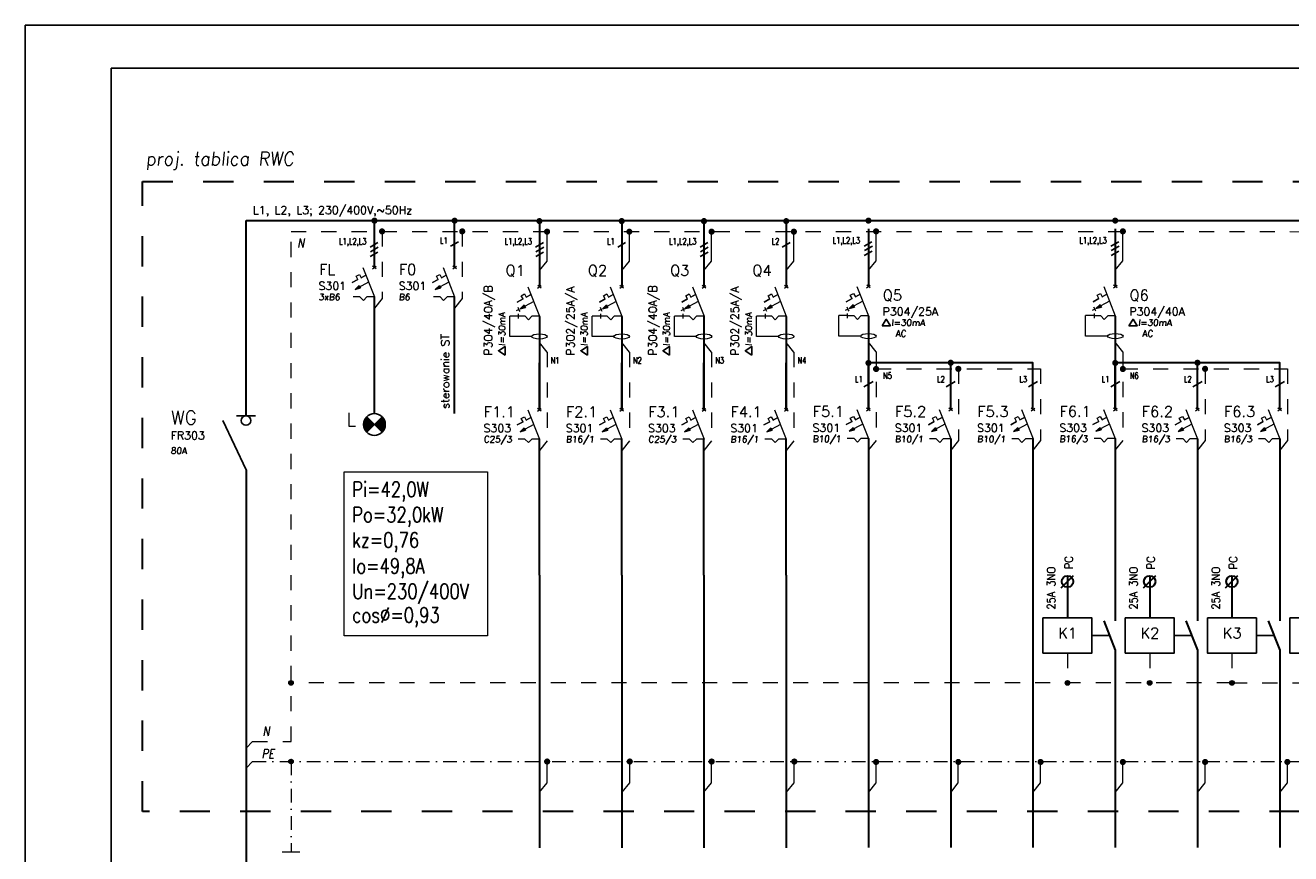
# Model space of a CAD drawing. Extents: x -558982 to 5119495, y -5290134 to 97908.
# Tile 169 of 256: x -491470 to -467875, y -15220 to 219. Entities that reach past the tile are written whole.
import ezdxf

# ---------------------------------------------------------------- set-up
doc = ezdxf.new("R2010")
doc.units = 0
doc.header["$MEASUREMENT"] = 0
doc.linetypes.add('DASHDOT', pattern=[25.4, 12.7, -6.35, 0, -6.35])
doc.linetypes.add('Dashed', pattern=[564.444447, 282.222223, -282.222223])
for name, color, linetype, lineweight in [('$ IE INSTALACJA ELEKTRYCZNA', 1, 'Continuous', 30), ('$ IE_APARATY ELEKTRYCZNE', 7, 'Continuous', 0), ('$ IE_OPISY', 7, 'Continuous', 25), ('$ IE_SCHEMAT', 7, 'Continuous', 0)]:
    doc.layers.add(name, color=color, linetype=linetype, lineweight=lineweight)
doc.layers.add('$ IE TABELA', color=7, linetype='Continuous')
doc.styles.add('R', font='romans.shx', dxfattribs={"width": 0.85})
doc.styles.add('ROMANS', font='romans.shx', dxfattribs={"width": 0.85})

# ---------------------------------------------------------------- blocks, each defined once
blk = doc.blocks.new('lampka sygnalizacyjna')
at = {"layer": '$ IE_APARATY ELEKTRYCZNE', "linetype": 'Continuous', "lineweight": 25}
for points in [[(5543993.8, 5925075.6), (5543979.5, 5925089.9, 0.198912), (5543973.5, 5925075.6, 0.198912), (5543979.5, 5925061.2)], [(5544008.2, 5925061.2, 0.198912), (5544014.1, 5925075.6, 0.198912), (5544008.2, 5925089.9), (5543993.8, 5925075.6)]]:
    blk.add_hatch(color=1, dxfattribs=at).paths.add_polyline_path(points)
at = {"layer": '$ IE_APARATY ELEKTRYCZNE', "color": 1, "linetype": 'Continuous', "lineweight": 25}
for p, q in [((5544008.2, 5925061.2), (5543979.5, 5925089.9)), ((5543979.5, 5925061.2), (5544008.2, 5925089.9))]:
    blk.add_line(p, q, dxfattribs=at)
blk.add_circle((5543993.8, 5925075.6), 20.3, dxfattribs=at)
blk = doc.blocks.new('rozłącznik izolacyjny')
at = {"layer": '$ IE_APARATY ELEKTRYCZNE', "color": 7, "linetype": 'Continuous', "lineweight": 25}
for p, q in [((5543820.7, 5925083), (5543863.7, 5924991)), ((5543845.9, 5925091.8), (5543881.5, 5925091.8))]:
    blk.add_line(p, q, dxfattribs=at)
blk.add_circle((5543863.7, 5925083), 8.84, dxfattribs=at)
blk = doc.blocks.new('a3eee')
at = {"layer": '$ IE TABELA'}
for p, q in [((19730.8, 4176.8), (19730.8, 1206.8)), ((23930.8, 4176.8), (19730.8, 4176.8)), ((19890.8, 4096.8), (19890.8, 1286.8)), ((23840.8, 4096.8), (19890.8, 4096.8))]:
    blk.add_line(p, q, dxfattribs=at)
blk = doc.blocks.new('wyłącznik nadprądowy')
at = {"layer": '$ IE_APARATY ELEKTRYCZNE'}
h = blk.add_hatch(color=256, dxfattribs=at)
h.paths.add_polyline_path([(5544320.5, 5925082.2), (5544319.3, 5925084.4), (5544311.5, 5925077.3)])
h.paths.add_polyline_path([(5544320.5, 5925082.2), (5544311.5, 5925077.3), (5544321.7, 5925079.9)])
for p, q in [((5544313.8, 5925101.8), (5544319.9, 5925105.1)), ((5544313.8, 5925101.8), (5544319.9, 5925105.1)), ((5544313.8, 5925101.8), (5544319.9, 5925105.1)), ((5544319.9, 5925105.1), (5544323.2, 5925098.9)), ((5544319.9, 5925105.1), (5544323.2, 5925098.9)), ((5544319.9, 5925105.1), (5544323.2, 5925098.9)), ((5544326.1, 5925118.2), (5544347.7, 5925063.6)), ((5544317, 5925095.7), (5544306.2, 5925089.9)), ((5544306.2, 5925089.9), (5544317, 5925095.7)), ((5544336.9, 5925090.9), (5544311.5, 5925077.3)), ((5544336.9, 5925090.9), (5544311.5, 5925077.3)), ((5544311.5, 5925077.3), (5544319.3, 5925084.4)), ((5544317, 5925095.7), (5544313.8, 5925101.8)), ((5544317, 5925095.7), (5544313.8, 5925101.8)), ((5544317, 5925095.7), (5544313.8, 5925101.8)), ((5544319.3, 5925084.4), (5544321.7, 5925079.9)), ((5544331.9, 5925103.6), (5544323.2, 5925098.9)), ((5544323.2, 5925098.9), (5544331.9, 5925103.6)), ((5544320.7, 5925063.6), (5544308.1, 5925063.6)), ((5544320.7, 5925063.6), (5544308.1, 5925063.6)), ((5544311.5, 5925077.3), (5544321.7, 5925079.9)), ((5544327.1, 5925056.9), (5544320.7, 5925063.6)), ((5544327.1, 5925056.9), (5544320.7, 5925063.6)), ((5544327.1, 5925056.9), (5544333.5, 5925063.6)), ((5544333.5, 5925063.6), (5544327.1, 5925056.9)), ((5544347.7, 5925063.6), (5544333.5, 5925063.6)), ((5544347.7, 5925063.6), (5544333.5, 5925063.6))]:
    blk.add_line(p, q, dxfattribs=at)
for points in [[(5544344.2, 5925115.7), (5544351, 5925120.7)], [(5544351.1, 5925115.7), (5544344.3, 5925120.7)]]:
    blk.add_lwpolyline(points, dxfattribs=at)
blk = doc.blocks.new('*U1010')
at = {"layer": '$ IE_APARATY ELEKTRYCZNE'}
h = blk.add_hatch(color=256, dxfattribs=at)
h.paths.add_polyline_path([(2.4, 41.5), (1.1, 43.8), (-6.6, 36.7)])
h.paths.add_polyline_path([(2.4, 41.5), (-6.6, 36.7), (3.6, 39.2)])
for p, q in [((8, 77.6), (29.5, 23)), ((-11.9, 49.2), (-1.1, 55)), ((-1.1, 55), (-11.9, 49.2)), ((18.8, 50.3), (-6.6, 36.7)), ((18.8, 50.3), (-6.6, 36.7)), ((-4.4, 61.1), (1.8, 64.4)), ((-4.4, 61.1), (1.8, 64.4)), ((-4.4, 61.1), (1.8, 64.4)), ((-1.1, 55), (-4.4, 61.1)), ((-1.1, 55), (-4.4, 61.1)), ((-1.1, 55), (-4.4, 61.1)), ((1.8, 64.4), (5, 58.3)), ((1.8, 64.4), (5, 58.3)), ((1.8, 64.4), (5, 58.3)), ((5, 58.3), (13.8, 63)), ((13.8, 63), (5, 58.3)), ((-8.8, 35.5), (-13.8, 32.8)), ((-10.9, 39.4), (-8.8, 35.5)), ((-10, 27.4), (-10, 18.5)), ((-10, 27.4), (-10, 18.5)), ((-6.8, 31.6), (-8.8, 35.5)), ((-6.6, 36.7), (1.1, 43.8)), ((-6.6, 36.7), (3.6, 39.2)), ((1.1, 43.8), (3.6, 39.2)), ((-25.7, -15), (-25.7, 23.2)), ((-10, 23.2), (-25.7, 23.2)), ((2.6, 23), (-10, 23)), ((2.6, 23), (-10, 23)), ((9, 16.2), (2.6, 23)), ((9, 16.2), (2.6, 23)), ((15.4, 23), (9, 16.2)), ((9, 16.2), (15.4, 23)), ((29.5, 23), (15.4, 23)), ((29.5, 23), (15.4, 23)), ((15, -15), (-25.7, -15))]:
    blk.add_line(p, q, dxfattribs=at)
for points in [[(26.1, 75.1), (32.8, 80.1)], [(32.9, 75.1), (26.2, 80.1)]]:
    blk.add_lwpolyline(points, dxfattribs=at)
blk.add_ellipse((29.5, -15), major_axis=(-14.5, 0), ratio=0.333333, dxfattribs=at)
blk = doc.blocks.new('jkld')
at = {"layer": '$ IE_SCHEMAT', "color": 7, "linetype": 'Continuous'}
for p, q in [((622.567, 90.395), (622.567, 90.808)), ((622.417, 90.208), (622.567, 90.395))]:
    blk.add_line(p, q, dxfattribs=at)
at = {"layer": '$ IE_SCHEMAT', "color": 7, "linetype": 'Continuous', "const_width": 0.06, "flags": 128}
blk.add_lwpolyline([(622.537, 90.808, 1), (622.597, 90.808, 1)], format="xyb", close=True, dxfattribs=at)
blk = doc.blocks.new('*U1011')
at = {"layer": '$ IE_APARATY ELEKTRYCZNE'}
h = blk.add_hatch(color=256, dxfattribs=at)
h.paths.add_polyline_path([(2.4, 41.5), (1.1, 43.8), (-6.6, 36.7)])
h.paths.add_polyline_path([(2.4, 41.5), (-6.6, 36.7), (3.6, 39.2)])
for p, q in [((8, 77.6), (29.5, 23)), ((-11.9, 49.2), (-1.1, 55)), ((-1.1, 55), (-11.9, 49.2)), ((18.8, 50.3), (-6.6, 36.7)), ((18.8, 50.3), (-6.6, 36.7)), ((-4.4, 61.1), (1.8, 64.4)), ((-4.4, 61.1), (1.8, 64.4)), ((-4.4, 61.1), (1.8, 64.4)), ((-1.1, 55), (-4.4, 61.1)), ((-1.1, 55), (-4.4, 61.1)), ((-1.1, 55), (-4.4, 61.1)), ((1.8, 64.4), (5, 58.3)), ((1.8, 64.4), (5, 58.3)), ((1.8, 64.4), (5, 58.3)), ((5, 58.3), (13.8, 63)), ((13.8, 63), (5, 58.3)), ((-8.8, 35.5), (-13.8, 32.8)), ((-10.9, 39.4), (-8.8, 35.5)), ((-10, 27.4), (-10, 18.5)), ((-10, 27.4), (-10, 18.5)), ((-6.8, 31.6), (-8.8, 35.5)), ((-6.6, 36.7), (1.1, 43.8)), ((-6.6, 36.7), (3.6, 39.2)), ((1.1, 43.8), (3.6, 39.2)), ((-25.7, -15), (-25.7, 23.2)), ((-10, 23.2), (-25.7, 23.2)), ((2.6, 23), (-10, 23)), ((2.6, 23), (-10, 23)), ((9, 16.2), (2.6, 23)), ((9, 16.2), (2.6, 23)), ((15.4, 23), (9, 16.2)), ((9, 16.2), (15.4, 23)), ((29.5, 23), (15.4, 23)), ((29.5, 23), (15.4, 23)), ((15, -15), (-25.7, -15))]:
    blk.add_line(p, q, dxfattribs=at)
for points in [[(26.1, 75.1), (32.8, 80.1)], [(32.9, 75.1), (26.2, 80.1)]]:
    blk.add_lwpolyline(points, dxfattribs=at)
blk.add_ellipse((29.5, -15), major_axis=(-14.5, 0), ratio=0.333333, dxfattribs=at)
blk = doc.blocks.new('*U1014')
at = {"layer": '$ IE_APARATY ELEKTRYCZNE'}
h = blk.add_hatch(color=256, dxfattribs=at)
h.paths.add_polyline_path([(2.4, 41.5), (1.1, 43.8), (-6.6, 36.7)])
h.paths.add_polyline_path([(2.4, 41.5), (-6.6, 36.7), (3.6, 39.2)])
for p, q in [((8, 77.6), (29.5, 23)), ((-11.9, 49.2), (-1.1, 55)), ((-1.1, 55), (-11.9, 49.2)), ((18.8, 50.3), (-6.6, 36.7)), ((18.8, 50.3), (-6.6, 36.7)), ((-4.4, 61.1), (1.8, 64.4)), ((-4.4, 61.1), (1.8, 64.4)), ((-4.4, 61.1), (1.8, 64.4)), ((-1.1, 55), (-4.4, 61.1)), ((-1.1, 55), (-4.4, 61.1)), ((-1.1, 55), (-4.4, 61.1)), ((1.8, 64.4), (5, 58.3)), ((1.8, 64.4), (5, 58.3)), ((1.8, 64.4), (5, 58.3)), ((5, 58.3), (13.8, 63)), ((13.8, 63), (5, 58.3)), ((-8.8, 35.5), (-13.8, 32.8)), ((-10.9, 39.4), (-8.8, 35.5)), ((-10, 27.4), (-10, 18.5)), ((-10, 27.4), (-10, 18.5)), ((-6.8, 31.6), (-8.8, 35.5)), ((-6.6, 36.7), (1.1, 43.8)), ((-6.6, 36.7), (3.6, 39.2)), ((1.1, 43.8), (3.6, 39.2)), ((-25.7, -15), (-25.7, 23.2)), ((-10, 23.2), (-25.7, 23.2)), ((2.6, 23), (-10, 23)), ((2.6, 23), (-10, 23)), ((9, 16.2), (2.6, 23)), ((9, 16.2), (2.6, 23)), ((15.4, 23), (9, 16.2)), ((9, 16.2), (15.4, 23)), ((29.5, 23), (15.4, 23)), ((29.5, 23), (15.4, 23)), ((15, -15), (-25.7, -15))]:
    blk.add_line(p, q, dxfattribs=at)
for points in [[(26.1, 75.1), (32.8, 80.1)], [(32.9, 75.1), (26.2, 80.1)]]:
    blk.add_lwpolyline(points, dxfattribs=at)
blk.add_ellipse((29.5, -15), major_axis=(-14.5, 0), ratio=0.333333, dxfattribs=at)

msp = doc.modelspace()

# ---------------------------------------------------------------- linework, layer by layer
at = {"layer": '$ IE INSTALACJA ELEKTRYCZNA', "color": 7, "linetype": 'DASHDOT', "lineweight": 0, "ltscale": 20}
for p, q in [((-487234, -13132), (-487355, -13253)), ((-487234, -13503), (-487355, -13625))]:
    msp.add_line(p, q, dxfattribs=at)
at = {"layer": '$ IE INSTALACJA ELEKTRYCZNA', "color": 7, "linetype": 'Dashed', "lineweight": 0}
for points in [[(-487234, -13132), (-486516, -13132), (-486516, -13131), (-486516, -3622)], [(-486516, -3622), (-453528, -3631)], [(-468971, -11482), (-468971, -12038), (-486516, -12038)], [(-472038, -11482), (-472038, -12037)], [(-470505, -11482), (-470505, -12038)], [(-468971, -12038), (-459768, -12038)]]:
    msp.add_lwpolyline(points, dxfattribs=at)
at = {"layer": '$ IE INSTALACJA ELEKTRYCZNA', "color": 7, "linetype": 'DASHDOT', "lineweight": 0, "ltscale": 20}
for points in [[(-487234, -13503), (-453507, -13503)], [(-486516, -13503), (-486516, -15184)]]:
    msp.add_lwpolyline(points, dxfattribs=at)
at = {"layer": '$ IE_OPISY', "lineweight": 0, "ltscale": 50}
msp.add_lwpolyline([(-486680, -15184), (-486352, -15184)], dxfattribs=at)
at = {"layer": '$ IE_SCHEMAT', "color": 1, "linetype": 'Continuous', "lineweight": 30}
for p, q in [((-481883, -3430), (-481883, -4655)), ((-480350, -3430), (-480350, -4655)), ((-478816, -3430), (-478816, -4655)), ((-477282, -3430), (-477282, -4655)), ((-475748, -3576), (-475748, -4648)), ((-471147, -3576), (-471147, -4648)), ((-481883, -5206), (-481883, -6956)), ((-480350, -5206), (-480350, -6956)), ((-478816, -5206), (-478816, -6956)), ((-477282, -5206), (-477282, -6956)), ((-475748, -5199), (-475748, -6949)), ((-471147, -5199), (-471147, -6949)), ((-475748, -7485), (-475748, -15103)), ((-474215, -7488), (-474215, -15106)), ((-472681, -7488), (-472681, -15106)), ((-471147, -7485), (-471147, -10881)), ((-469613, -7488), (-469613, -10881)), ((-468080, -7488), (-468080, -10881)), ((-481883, -10031), (-481883, -15110)), ((-480350, -10031), (-480350, -15110)), ((-478816, -10031), (-478816, -15110)), ((-477282, -10031), (-477282, -15110)), ((-471147, -11428), (-471147, -15103)), ((-469613, -11428), (-469613, -15106)), ((-468080, -11428), (-468080, -15106))]:
    msp.add_line(p, q, dxfattribs=at)
at = {"layer": '$ IE_SCHEMAT', "color": 7, "linetype": 'Dashed'}
for p, q in [((-484819, -3622), (-484819, -4875)), ((-483324, -3622), (-483324, -4875)), ((-481741, -5871), (-481883, -5693)), ((-481741, -5871), (-481741, -7526)), ((-480207, -5871), (-480350, -5693)), ((-480207, -5871), (-480207, -7526)), ((-478674, -5871), (-478816, -5693)), ((-478674, -5871), (-478674, -7526)), ((-477140, -5871), (-477282, -5693)), ((-477140, -5871), (-477140, -7526)), ((-475606, -5864), (-475748, -5686)), ((-475606, -5864), (-475606, -7519)), ((-471005, -5864), (-471147, -5686)), ((-471005, -5864), (-471005, -7519)), ((-475606, -6184), (-472539, -6184)), ((-474072, -6184), (-474072, -7522)), ((-472539, -6184), (-472539, -7522)), ((-471005, -6184), (-467937, -6184)), ((-469471, -6184), (-469471, -7522)), ((-467937, -6184), (-467937, -7522))]:
    msp.add_line(p, q, dxfattribs=at)
at = {"layer": '$ IE_SCHEMAT', "color": 7, "linetype": 'Dashed', "ltscale": 50}
for p, q in [((-481741, -4176), (-481741, -3627)), ((-480207, -4176), (-480207, -3627)), ((-478674, -4176), (-478674, -3627)), ((-477140, -4176), (-477140, -3627)), ((-475606, -4170), (-475606, -3621)), ((-471005, -4170), (-471005, -3621)), ((-481883, -4354), (-481741, -4176)), ((-480350, -4354), (-480207, -4176)), ((-478816, -4354), (-478674, -4176)), ((-477282, -4354), (-477140, -4176)), ((-475748, -4347), (-475606, -4170)), ((-471147, -4347), (-471005, -4170)), ((-484819, -4875), (-484961, -5052)), ((-483324, -4875), (-483466, -5052)), ((-481741, -7526), (-481883, -7704)), ((-480207, -7526), (-480350, -7704)), ((-478674, -7526), (-478816, -7704)), ((-477140, -7526), (-477282, -7704)), ((-475606, -7519), (-475748, -7696)), ((-474072, -7522), (-474215, -7700)), ((-472539, -7522), (-472681, -7700)), ((-471005, -7519), (-471147, -7696)), ((-469471, -7522), (-469613, -7700)), ((-467937, -7522), (-468080, -7700))]:
    msp.add_line(p, q, dxfattribs=at)
at = {"layer": '$ IE_SCHEMAT', "color": 7, "linetype": 'Continuous', "lineweight": 25}
for p, q in [((-485042, -3917), (-484896, -3832)), ((-485039, -4091), (-484894, -4007)), ((-485034, -4000), (-484888, -3916)), ((-483539, -3900), (-483393, -3816)), ((-481956, -3917), (-481810, -3832)), ((-481953, -4091), (-481808, -4007)), ((-481948, -4000), (-481802, -3916)), ((-480422, -3917), (-480277, -3832)), ((-478889, -3917), (-478743, -3832)), ((-478886, -4091), (-478740, -4007)), ((-478880, -4000), (-478735, -3916)), ((-477355, -3917), (-477209, -3832)), ((-475830, -3898), (-475684, -3814)), ((-475827, -4073), (-475681, -3988)), ((-475821, -3981), (-475675, -3897)), ((-471228, -3898), (-471082, -3814)), ((-471226, -4073), (-471080, -3988)), ((-471220, -3981), (-471074, -3897)), ((-475834, -6518), (-475663, -6419)), ((-474300, -6518), (-474129, -6419)), ((-472766, -6518), (-472596, -6419)), ((-471232, -6518), (-471062, -6419)), ((-469699, -6518), (-469528, -6419)), ((-468165, -6518), (-467994, -6419))]:
    msp.add_line(p, q, dxfattribs=at)
at = {"layer": '$ IE_SCHEMAT', "linetype": 'Continuous', "lineweight": 30}
for p, q in [((-472038, -10042), (-472038, -10827)), ((-470505, -10042), (-470505, -10827)), ((-468971, -10042), (-468971, -10827)), ((-471362, -10881), (-471147, -11428)), ((-469829, -10881), (-469613, -11428)), ((-468295, -10881), (-468080, -11428))]:
    msp.add_line(p, q, dxfattribs=at)
at = {"layer": '$ IE_SCHEMAT', "color": 3, "linetype": 'Dashed', "lineweight": 30, "ltscale": 2}
msp.add_lwpolyline([(-489283, -2690), (-451903, -2690), (-451903, -14434), (-489283, -14434)], close=True, dxfattribs=at)
at = {"layer": '$ IE_SCHEMAT', "color": 1, "linetype": 'Continuous', "lineweight": 30}
for points in [[(-487354, -3422), (-453520, -3422)], [(-487354, -7059), (-487354, -3422)], [(-484961, -4294), (-484961, -3422)], [(-483466, -4294), (-483466, -3422)], [(-484961, -7019), (-484961, -4840)], [(-483466, -7019), (-483466, -4840)], [(-481883, -6946), (-481883, -6074)], [(-480350, -6946), (-480350, -6074)], [(-478816, -6946), (-478816, -6074)], [(-477282, -6946), (-477282, -6074)], [(-475748, -6938), (-475748, -6067)], [(-472681, -6070), (-472681, -6070), (-475748, -6070)], [(-474215, -6942), (-474215, -6070)], [(-472681, -6942), (-472681, -6070)], [(-471147, -6938), (-471147, -6067)], [(-468080, -6070), (-468080, -6070), (-471147, -6070)], [(-469613, -6942), (-469613, -6070)], [(-468080, -6942), (-468080, -6070)], [(-481883, -10031), (-481883, -7492)], [(-480350, -10031), (-480350, -7492)], [(-478816, -10031), (-478816, -7492)], [(-477282, -10031), (-477282, -7492)], [(-487355, -8067), (-487355, -25375)]]:
    msp.add_lwpolyline(points, dxfattribs=at)
at = {"layer": '$ IE_SCHEMAT', "color": 7, "linetype": 'Continuous', "flags": 128}
for points, const_width in [([(-484989, -3422, 1), (-484932, -3422, 1)], 56.9), ([(-483494, -3422, 1), (-483438, -3422, 1)], 56.9), ([(-484847, -3622, 1), (-484790, -3622, 1)], 56.9), ([(-483352, -3622, 1), (-483295, -3622, 1)], 56.9), ([(-481770, -3627, 1), (-481713, -3627, 1)], 56.9), ([(-480236, -3627, 1), (-480179, -3627, 1)], 56.9), ([(-478702, -3627, 1), (-478645, -3627, 1)], 56.9), ([(-477168, -3627, 1), (-477111, -3627, 1)], 56.9), ([(-475635, -3621, 1), (-475578, -3621, 1)], 56.9), ([(-471033, -3621, 1), (-470976, -3621, 1)], 56.9), ([(-486541, -12038, 1), (-486490, -12038, 1)], 51.3), ([(-472064, -12038, 1), (-472013, -12038, 1)], 51.3), ([(-470530, -12038, 1), (-470479, -12038, 1)], 51.3), ([(-468996, -12038, 1), (-468945, -12038, 1)], 51.3), ([(-486541, -13503, 1), (-486490, -13503, 1)], 51.3)]:
    msp.add_lwpolyline(points, format="xyb", close=True, dxfattribs=dict(at, const_width=const_width))
at = {"layer": '$ IE_SCHEMAT', "linetype": 'Continuous', "ltscale": 50, "const_width": 56.9, "flags": 128}
for points in [[(-481912, -3430, 1), (-481855, -3430, 1)], [(-480378, -3430, 1), (-480321, -3430, 1)], [(-478844, -3430, 1), (-478787, -3430, 1)], [(-477310, -3430, 1), (-477254, -3430, 1)], [(-475777, -3421, 1), (-475720, -3421, 1)], [(-471175, -3421, 1), (-471119, -3421, 1)], [(-475777, -6074, 1), (-475720, -6074, 1)], [(-475635, -6187, 1), (-475578, -6187, 1)], [(-474243, -6070, 1), (-474186, -6070, 1)], [(-474101, -6184, 1), (-474044, -6184, 1)], [(-471175, -6074, 1), (-471119, -6074, 1)], [(-471033, -6187, 1), (-470976, -6187, 1)], [(-469642, -6070, 1), (-469585, -6070, 1)], [(-469500, -6184, 1), (-469443, -6184, 1)]]:
    msp.add_lwpolyline(points, format="xyb", close=True, dxfattribs=at)
at = {"layer": '$ IE_SCHEMAT', "color": 7, "linetype": 'Continuous', "lineweight": 25}
for points in [[(-475495, -5381), (-475416, -5258), (-475338, -5381), (-475495, -5381)], [(-470894, -5381), (-470815, -5258), (-470737, -5381), (-470894, -5381)], [(-482524, -5927), (-482647, -5848), (-482524, -5770), (-482524, -5927)], [(-480990, -5927), (-481113, -5848), (-480990, -5770), (-480990, -5927)], [(-479456, -5927), (-479580, -5848), (-479456, -5770), (-479456, -5927)], [(-477923, -5927), (-478046, -5848), (-477923, -5770), (-477923, -5927)]]:
    msp.add_lwpolyline(points, dxfattribs=at)
at = {"layer": '$ IE_SCHEMAT', "ltscale": 10}
msp.add_lwpolyline([(-485525, -8101), (-482849, -8101), (-482849, -11160), (-485525, -11160)], close=True, dxfattribs=at)
at = {"layer": '$ IE_SCHEMAT', "linetype": 'Continuous', "lineweight": 30}
for points in [[(-472157, -10266), (-471926, -10035)], [(-470623, -10266), (-470392, -10035)], [(-469089, -10266), (-468858, -10035)]]:
    msp.add_lwpolyline(points, dxfattribs=at)
at = {"layer": '$ IE_SCHEMAT', "lineweight": 25}
for points in [[(-472495, -10827), (-471582, -10827), (-471582, -11482), (-472495, -11482)], [(-470961, -10827), (-470048, -10827), (-470048, -11482), (-470961, -11482)], [(-469427, -10827), (-468514, -10827), (-468514, -11482), (-469427, -11482)], [(-467894, -10827), (-466980, -10827), (-466980, -11482), (-467894, -11482)]]:
    msp.add_lwpolyline(points, close=True, dxfattribs=at)
for points in [[(-471582, -11155), (-471255, -11155)], [(-470048, -11155), (-469721, -11155)], [(-468514, -11155), (-468187, -11155)]]:
    msp.add_lwpolyline(points, dxfattribs=at)
at = {"layer": '$ IE_SCHEMAT', "color": 7}
for centre in [(-484961, -3422), (-483466, -3422), (-486516, -12038), (-472038, -12038), (-470505, -12038), (-468971, -12038), (-486516, -13503)]:
    msp.add_circle(centre, 42.5, dxfattribs=at)
at = {"layer": '$ IE_SCHEMAT', "linetype": 'Continuous', "lineweight": 30}
for centre in [(-472038, -10147), (-470505, -10147), (-468971, -10147)]:
    msp.add_circle(centre, 106, dxfattribs=at)

# ---------------------------------------------------------------- block references
at = {"layer": '$ IE TABELA', "transparency": 33554687, "xscale": 10, "yscale": 10, "zscale": 10}
msp.add_blockref('a3eee', (-688778, -41549), dxfattribs=at)
at = {"layer": '$ IE_APARATY ELEKTRYCZNE', "xscale": 10, "yscale": 10, "zscale": 10}
for name, p in [('wyłącznik nadprądowy', (-55928437, -59255476)), ('wyłącznik nadprądowy', (-55926942, -59255476)), ('*U1010', (-482178, -5431)), ('*U1010', (-480644, -5431)), ('*U1010', (-479110, -5431)), ('*U1010', (-477577, -5431)), ('*U1011', (-476043, -5424)), ('*U1014', (-471442, -5424)), ('wyłącznik nadprądowy', (-55925360, -59258128)), ('wyłącznik nadprądowy', (-55923826, -59258128)), ('wyłącznik nadprądowy', (-55922292, -59258128)), ('wyłącznik nadprądowy', (-55920759, -59258128)), ('wyłącznik nadprądowy', (-55919225, -59258121)), ('wyłącznik nadprądowy', (-55917691, -59258124)), ('wyłącznik nadprądowy', (-55916157, -59258124)), ('wyłącznik nadprądowy', (-55914624, -59258121)), ('wyłącznik nadprądowy', (-55913090, -59258124)), ('wyłącznik nadprądowy', (-55911556, -59258124))]:
    msp.add_blockref(name, p, dxfattribs=at)
at = {"layer": '$ IE_APARATY ELEKTRYCZNE', "linetype": 'Dashed', "lineweight": 30, "xscale": 10, "yscale": 10, "zscale": 10}
for name, p in [('rozłącznik izolacyjny', (-55925992, -59257977)), ('lampka sygnalizacyjna', (-55924899, -59257977))]:
    msp.add_blockref(name, p, dxfattribs=at)
at = {"layer": '$ IE_SCHEMAT'}
for p, xscale, yscale, zscale in [((-1075615, -100126), 953.9134579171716, 953.9134579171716, 953.9134579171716), ((-1074074, -100126), 953.9134579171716, 953.9134579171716, 953.9134579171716), ((-1072548, -100126), 953.9134579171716, 953.9134579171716, 953.9134579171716), ((-1071006, -100126), 953.9134579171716, 953.9134579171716, 953.9134579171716), ((-1065566, -99563), 947.6250000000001, 947.6250000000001, 947.6250000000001), ((-1064033, -99563), 947.6250000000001, 947.6250000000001, 947.6250000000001), ((-1062499, -99563), 947.6250000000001, 947.6250000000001, 947.6250000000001), ((-1060965, -99563), 947.6250000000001, 947.6250000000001, 947.6250000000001), ((-1059431, -99563), 947.6250000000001, 947.6250000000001, 947.6250000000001), ((-1057898, -99563), 947.6250000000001, 947.6250000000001, 947.6250000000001)]:
    msp.add_blockref('jkld', p, dxfattribs=dict(at, xscale=xscale, yscale=yscale, zscale=zscale))

# ---------------------------------------------------------------- texts
at = {"layer": '$ IE INSTALACJA ELEKTRYCZNA', "color": 7, "linetype": 'Dashed', "lineweight": 0, "style": 'ROMANS', "oblique": 10, "width": 0.8}
msp.add_text('N', height=170, dxfattribs=at).set_placement((-486400, -3925))
at = {"layer": '$ IE INSTALACJA ELEKTRYCZNA', "color": 7, "linetype": 'Dashed', "lineweight": 0, "style": 'ROMANS', "width": 0.9}
for s, p in [('PC', (-471938, -9917)), ('PC', (-470407, -9920)), ('PC', (-468873, -9920)), ('25A 3NO', (-472265, -10671)), ('25A 3NO', (-470731, -10671)), ('25A 3NO', (-469197, -10671))]:
    msp.add_text(s, height=150, rotation=90, dxfattribs=at).set_placement(p)
at = {"layer": '$ IE INSTALACJA ELEKTRYCZNA', "color": 7, "linetype": 'Dashed', "lineweight": 0, "style": 'ROMANS'}
for s, p in [('K1', (-472210, -11209)), ('K2', (-470676, -11209)), ('K3', (-469142, -11209))]:
    msp.add_text(s, height=200, dxfattribs=at).set_placement(p)
at = {"layer": '$ IE_OPISY', "color": 7, "linetype": 'Continuous', "lineweight": 25, "style": 'ROMANS'}
for s, p in [('WG', (-488756, -7219)), ('L', (-485483, -7251))]:
    msp.add_text(s, height=250, dxfattribs=at).set_placement(p)
at = {"layer": '$ IE_OPISY', "color": 7, "style": 'ROMANS', "oblique": 10, "width": 0.8}
for s, height, p in [('N', 170, (-487046, -13022)), ('PE', 170.1, (-487063, -13440))]:
    msp.add_text(s, height=height, dxfattribs=at).set_placement(p)
at = {"layer": '$ IE_OPISY', "lineweight": -2, "insert": (-489225, -2142), "char_height": 250, "attachment_point": 1, "style": 'R'}
msp.add_mtext_dynamic_manual_height_columns('{\\Q6;\\W0.95;proj. tablica RWC}', width=19698.09, gutter_width=40, heights=[0], dxfattribs=at)
at = {"layer": '$ IE_SCHEMAT', "color": 7, "linetype": 'Continuous', "lineweight": 25, "style": 'ROMANS'}
for s, height, p in [('L1, L2, L3; 230/400V,~50Hz', 150, (-487227, -3299)), ('FL', 200, (-485991, -4432)), ('F0', 200, (-484505, -4432)), ('Q1', 200, (-482515, -4450)), ('Q2', 200, (-480981, -4450)), ('Q3', 200, (-479448, -4450)), ('Q4', 200, (-477914, -4450)), ('S301', 150, (-486003, -4713)), ('S301', 150, (-484508, -4713)), ('Q5', 200, (-475482, -4911)), ('Q6', 200, (-470881, -4911)), ('P304/25A', 150, (-475485, -5192)), ('P304/40A', 150, (-470884, -5192)), ('F1.1', 200, (-482922, -7084)), ('F2.1', 200, (-481389, -7084)), ('F3.1', 200, (-479855, -7084)), ('F4.1', 200, (-478321, -7084)), ('F5.1', 200, (-476787, -7077)), ('F5.2', 200, (-475254, -7080)), ('F5.3', 200, (-473720, -7080)), ('F6.1', 200, (-472186, -7077)), ('F6.2', 200, (-470652, -7080)), ('F6.3', 200, (-469119, -7080)), ('S303', 150, (-482926, -7365)), ('S301', 150, (-481392, -7365)), ('S303', 150, (-479858, -7365)), ('S301', 150, (-478324, -7365)), ('S301', 150, (-476791, -7358)), ('S301', 150, (-475257, -7361)), ('S301', 150, (-473723, -7361)), ('S303', 150, (-472189, -7358)), ('S303', 150, (-470656, -7361)), ('S303', 150, (-469122, -7361)), ('FR303', 150, (-488759, -7500))]:
    msp.add_text(s, height=height, dxfattribs=at).set_placement(p)
at = {"layer": '$ IE_SCHEMAT', "color": 7, "linetype": 'Continuous', "lineweight": 25, "style": 'ROMANS', "width": 0.8}
for s, p in [('L1,L2,L3', (-485620, -3865)), ('L1', (-483740, -3849)), ('L1,L2,L3', (-482534, -3865)), ('L1', (-480623, -3865)), ('L1,L2,L3', (-479467, -3865)), ('L2', (-477556, -3865)), ('L1,L2,L3', (-476417, -3846)), ('L1,L2,L3', (-471816, -3846)), ('N1', (-481673, -6082)), ('N2', (-480139, -6082)), ('N3', (-478605, -6082)), ('N4', (-477071, -6082)), ('L1', (-476002, -6433)), ('N5', (-475475, -6367)), ('L2', (-474469, -6433)), ('L3', (-472935, -6433)), ('L1', (-471401, -6433)), ('N6', (-470874, -6367)), ('L2', (-469867, -6433)), ('L3', (-468334, -6433))]:
    msp.add_text(s, height=113.7, dxfattribs=at).set_placement(p)
at = {"layer": '$ IE_SCHEMAT', "color": 7, "linetype": 'Dashed', "lineweight": 25, "ltscale": 50, "style": 'ROMANS', "oblique": 5}
for s, p in [('3xB6', (-486002, -4905)), ('B6', (-484507, -4905)), ('B10/1', (-475255, -7552)), ('B10/1', (-473721, -7552)), ('80A', (-488759, -7768))]:
    msp.add_text(s, height=120, dxfattribs=at).set_placement(p)
at = {"layer": '$ IE_SCHEMAT', "color": 7, "linetype": 'Continuous', "lineweight": 25, "style": 'ROMANS'}
for s, p in [('P304/40A/B', (-482764, -5937)), ('P302/25A/A', (-481231, -5937)), ('P304/40A/B', (-479697, -5937)), ('P302/25A/A', (-478163, -5937)), ('sterowanie ST', (-483564, -6929))]:
    msp.add_text(s, height=150, rotation=90, dxfattribs=at).set_placement(p)
at = {"layer": '$ IE_SCHEMAT', "color": 7, "linetype": 'Continuous', "lineweight": 25, "style": 'ROMANS', "oblique": 5}
for p in [(-482522, -5755), (-480989, -5755), (-479455, -5755), (-477921, -5755)]:
    msp.add_text('I=30mA ', height=120, rotation=90, dxfattribs=at).set_placement(p)
for s, p in [('I=30mA', (-475323, -5383)), ('I=30mA', (-470722, -5383)), ('AC', (-475244, -5586)), ('AC', (-470643, -5586)), ('C25/3', (-482924, -7556)), ('B16/1', (-481390, -7556)), ('C25/3', (-479856, -7556)), ('B16/1', (-478323, -7556)), ('B10/1', (-476789, -7549)), ('B16/3', (-472188, -7549)), ('B16/3', (-470654, -7552)), ('B16/3', (-469120, -7552))]:
    msp.add_text(s, height=120, dxfattribs=at).set_placement(p)
at = {"layer": '$ IE_SCHEMAT', "color": 7, "lineweight": 25, "style": 'ROMANS', "width": 0.8}
for s, p in [('Pi=42,0W', (-485374, -8570)), ('Po=32,0kW', (-485374, -9042)), ('kz=0,76', (-485374, -9514)), ('Io=49,8A', (-485374, -9997)), ('Un=230/400V', (-485374, -10469)), ('cos%%C=0,93', (-485374, -10912))]:
    msp.add_text(s, height=280, dxfattribs=at).set_placement(p)

doc.saveas('drawing.dxf')
